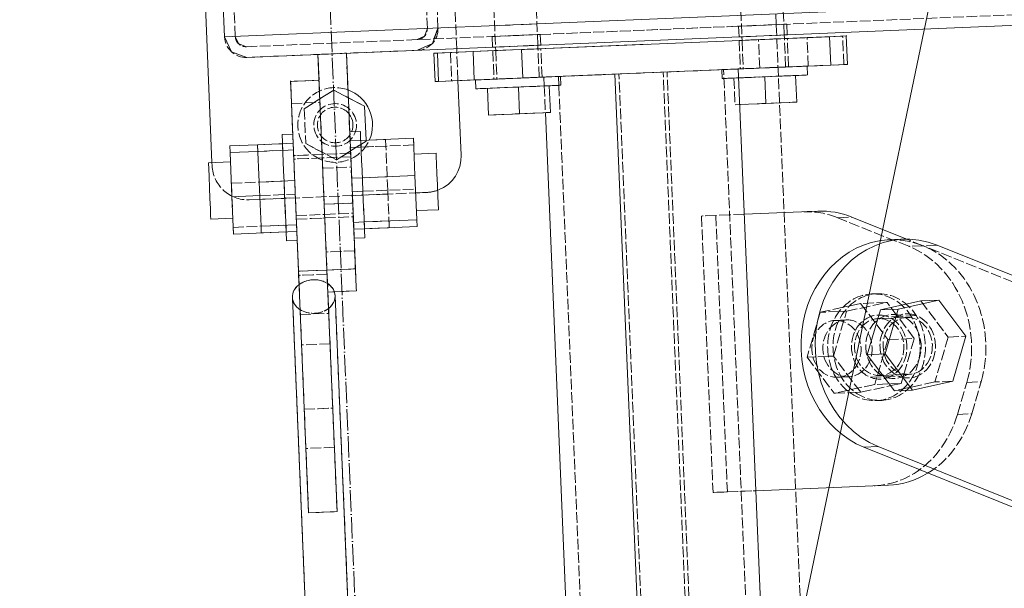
# Model space of a CAD drawing. Header units: millimetres. Extents: x -15129 to 9171, y -18789 to 5877.
# Tile 67 of 256: x -11658 to -11381, y -11837 to -11677. Entities that reach past the tile are written whole.
import ezdxf

# ---------------------------------------------------------------- set-up
doc = ezdxf.new("R2010")
doc.units = ezdxf.units.MM
doc.linetypes.add('ACAD_ISO02W100', pattern=[15, 12, -3])
doc.linetypes.add('ACAD_ISO04W100', pattern=[30, 24, -3, 0, -3])
for name, color, linetype in [('AS_Belki', 145, 'Continuous'), ('AS_Blachy', 30, 'Continuous'), ('AS_Kotwy', 9, 'Continuous'), ('AS_Sciany betonowe', 252, 'Continuous'), ('AS_Siatki', 72, 'Continuous'), ('AS_Sruby', 9, 'Continuous')]:
    doc.layers.add(name, color=color, linetype=linetype)

msp = doc.modelspace()

# ---------------------------------------------------------------- linework, layer by layer
at = {"color": 7, "lineweight": 13}
msp.add_line((-11447.81, -11891.14), (-11347.71, -11410.76), dxfattribs=at)
at = {"layer": 'AS_Belki', "color": 145, "linetype": 'Continuous', "lineweight": 13, "ltscale": 0.25}
for p, q in [((-9532.47, -11596.06), (-11600.42, -11682.31)), ((-11594.18, -11688.06), (-9538.21, -11602.31)), ((-11602.42, -11634.36), (-11600.42, -11682.31)), ((-11600.43, -11682.31), (-11598.49, -11686.48)), ((-11600.42, -11682.31), (-11598.49, -11686.48)), ((-11598.49, -11686.48), (-11594.18, -11688.06)), ((-11451.32, -12638.39), (-11490.76, -11692.75)), ((-11416.71, -12636.94), (-11456.15, -11691.31)), ((-11510.32, -11703.58), (-11471.86, -12625.93)), ((-11581.36, -11755.51), (-11569.64, -12036.44)), ((-11549.89, -12221.91), (-11569.36, -11755.01))]:
    msp.add_line(p, q, dxfattribs=at)
at = {"layer": 'AS_Belki', "color": 84, "linetype": 'ACAD_ISO02W100', "lineweight": 13, "ltscale": 0.25}
for p, q in [((-11594.3, -11685.06), (-9538.34, -11599.31)), ((-11545.47, -11631.98), (-11543.47, -11679.94)), ((-11542.48, -11631.86), (-11540.48, -11679.81)), ((-11540.48, -11679.81), (-11542.48, -11631.86)), ((-11597.43, -11682.19), (-11599.43, -11634.23)), ((-11543.47, -11679.94), (-11544.26, -11682.09)), ((-11540.48, -11679.81), (-11542.06, -11684.13)), ((-11541.59, -11682.86), (-11540.48, -11679.81)), ((-11512.68, -11678.65), (-11524.57, -11679.15)), ((-11511.74, -11681.62), (-11456.03, -11679.29)), ((-11455.33, -11679.26), (-11456.03, -11679.29)), ((-11456.03, -11679.29), (-11455.22, -11679.26)), ((-11456.03, -11679.29), (-11455.91, -11682.29)), ((-11455.33, -11679.26), (-11451.09, -11679.09)), ((-11455.22, -11679.26), (-11443.33, -11678.76)), ((-11452.77, -11679.16), (-11447.47, -11678.94)), ((-11447.47, -11678.94), (-11443.33, -11678.76)), ((-11443.33, -11678.76), (-11442.52, -11678.73)), ((-11443.22, -11678.76), (-11443.33, -11678.76)), ((-11442.52, -11678.73), (-11443.22, -11678.76)), ((-11442.39, -11681.73), (-11442.52, -11678.73)), ((-11597.43, -11682.19), (-11596.46, -11684.27)), ((-11596.46, -11684.27), (-11597.43, -11682.19)), ((-11544.26, -11682.09), (-11546.35, -11683.06)), ((-11525.25, -11682.18), (-11524.44, -11682.15)), ((-11524.56, -11682.15), (-11525.25, -11682.18)), ((-11525.25, -11682.18), (-11524.44, -11682.15)), ((-11525.25, -11682.18), (-11525.13, -11685.18)), ((-11524.56, -11682.15), (-11520.31, -11681.97)), ((-11524.44, -11682.15), (-11512.55, -11681.65)), ((-11520.31, -11681.97), (-11515, -11681.75)), ((-11515, -11681.75), (-11511.74, -11681.62)), ((-11515, -11681.75), (-11512.55, -11681.65)), ((-11512.55, -11681.65), (-11511.74, -11681.62)), ((-11512.44, -11681.65), (-11512.55, -11681.65)), ((-11511.74, -11681.62), (-11512.44, -11681.65)), ((-11511.62, -11684.62), (-11511.74, -11681.62)), ((-11455.91, -11682.29), (-11455.09, -11682.26)), ((-11455.21, -11682.26), (-11455.91, -11682.29)), ((-11450.96, -11682.09), (-11455.21, -11682.26)), ((-11455.09, -11682.26), (-11452.65, -11682.16)), ((-11447.34, -11681.93), (-11443.21, -11681.76)), ((-11445.65, -11681.86), (-11442.39, -11681.73)), ((-11443.21, -11681.76), (-11443.09, -11681.76)), ((-11443.09, -11681.76), (-11442.39, -11681.73)), ((-11596.46, -11684.27), (-11594.3, -11685.06)), ((-11594.31, -11685.06), (-11596.46, -11684.27)), ((-11542.06, -11684.13), (-11546.22, -11686.06)), ((-11546.22, -11686.06), (-11542.06, -11684.13)), ((-11542.06, -11684.13), (-11541.59, -11682.86)), ((-11525.13, -11685.18), (-11524.32, -11685.14)), ((-11524.43, -11685.15), (-11525.13, -11685.18)), ((-11520.18, -11684.97), (-11524.43, -11685.15)), ((-11524.32, -11685.14), (-11521.87, -11685.04)), ((-11521.87, -11685.04), (-11514.88, -11684.75)), ((-11516.56, -11684.82), (-11512.43, -11684.65)), ((-11514.88, -11684.75), (-11511.62, -11684.62)), ((-11512.43, -11684.65), (-11512.31, -11684.64)), ((-11511.62, -11684.62), (-11512.31, -11684.64)), ((-11594.18, -11688.06), (-11546.22, -11686.06)), ((-11490.76, -11692.75), (-11510.74, -11693.59)), ((-11506.64, -11693.42), (-11510.74, -11693.59)), ((-11510.74, -11693.59), (-11510.63, -11696.08)), ((-11476.13, -11692.14), (-11506.64, -11693.42)), ((-11489.66, -11692.71), (-11506.64, -11693.42)), ((-11506.64, -11693.42), (-11506.54, -11695.91)), ((-11450.23, -12638.34), (-11489.66, -11692.71)), ((-11456.25, -11691.32), (-11477.22, -11692.19)), ((-11437.79, -12637.82), (-11477.22, -11692.19)), ((-11436.7, -12637.78), (-11476.13, -11692.14)), ((-11420.81, -12637.12), (-11460.24, -11691.48)), ((-11456.15, -11691.31), (-11456.25, -11691.31)), ((-11510.63, -11696.08), (-11510.32, -11703.58)), ((-11506.54, -11695.91), (-11467.32, -12636.55)), ((-11581.35, -11755.51), (-11564.09, -12169.5)), ((-11556.5, -12063.48), (-11569.37, -11755.01))]:
    msp.add_line(p, q, dxfattribs=at)
for centre, start, end in [((-11546.47, -11680.06), 272.3883, 2.3883), ((-11594.43, -11682.06), 182.3883, 272.3883)]:
    msp.add_arc(centre, 3, start, end, dxfattribs=at)
at = {"layer": 'AS_Belki', "color": 84, "linetype": 'ACAD_ISO02W100', "lineweight": 13, "ltscale": 0.25, "extrusion": (1.31891e-14, -3.02669e-14, -1)}
msp.add_arc((11546.47, -11680.06), 6, 177.6117, 267.6117, dxfattribs=at)
at = {"layer": 'AS_Belki', "color": 84, "linetype": 'ACAD_ISO02W100', "lineweight": 13, "ltscale": 0.25, "extrusion": (-1.06677e-14, -3.36324e-14, -1)}
msp.add_arc((11594.43, -11682.06), 6, 267.6117, 357.6117, dxfattribs=at)
at = {"layer": 'AS_Belki', "color": 84, "linetype": 'ACAD_ISO02W100', "lineweight": 13, "ltscale": 0.25, "extrusion": (0.025739, -0.616949, 0.786582)}
msp.add_arc((-12055.31, -8858.9, 6954.46), 6, 180, 132.6447, dxfattribs=at)
at = {"layer": 'AS_Belki', "color": 84, "linetype": 'ACAD_ISO02W100', "lineweight": 13, "ltscale": 0.25, "extrusion": (-0.025724, 0.61695, 0.786582)}
for start, end in [(194.3284, 312.6449), (47.3552, 132.6448)]:
    msp.add_arc((12055.03, 8859.13, -6954.64), 6, start, end, dxfattribs=at)
at = {"layer": 'AS_Belki', "color": 145, "linetype": 'Continuous', "lineweight": 13, "ltscale": 0.25, "extrusion": (0.025739, -0.616949, 0.786582)}
msp.add_arc((-12055.31, -8858.9, 6954.46), 6, 132.6447, 180, dxfattribs=at)
at = {"layer": 'AS_Belki', "color": 145, "linetype": 'Continuous', "lineweight": 13, "ltscale": 0.25, "extrusion": (-0.025724, 0.61695, 0.786582)}
for start, end in [(312.6449, 47.3552), (132.6448, 194.3284)]:
    msp.add_arc((12055.03, 8859.13, -6954.64), 6, start, end, dxfattribs=at)
at = {"layer": 'AS_Blachy', "color": 145, "linetype": 'Continuous', "lineweight": 13, "ltscale": 0.25}
for p, q in [((-11608.92, -11598.6), (-11603.96, -11717.6)), ((-11430.46, -11682.23), (-11512.39, -11685.65)), ((-11436.8, -11682.5), (-11442.87, -11682.75)), ((-11426.81, -11682.08), (-11436.8, -11682.5)), ((-11425.81, -11682.04), (-11430.46, -11682.23)), ((-11430.13, -11690.22), (-11430.46, -11682.23)), ((-11425.48, -11690.03), (-11425.81, -11682.04)), ((-11516.99, -11685.84), (-11481.5, -11684.36)), ((-11455.17, -11683.26), (-11455.87, -11683.29)), ((-11455.41, -11683.27), (-11455.87, -11683.29)), ((-11455.17, -11683.26), (-11450.92, -11683.08)), ((-11450.92, -11683.08), (-11445.61, -11682.86)), ((-11442.35, -11682.73), (-11445.61, -11682.86)), ((-11442.87, -11682.75), (-11443.14, -11682.76)), ((-11443.05, -11682.76), (-11443.12, -11682.76)), ((-11442.35, -11682.73), (-11443.05, -11682.76)), ((-11574.19, -11687.22), (-11574.2, -11687.23)), ((-11574.2, -11687.23), (-11573.9, -11694.48)), ((-11572.43, -11729.31), (-11574.19, -11687.22)), ((-11566.19, -11686.89), (-11573.81, -11687.21)), ((-11566.19, -11686.89), (-11564.44, -11728.98)), ((-11536.97, -11686.67), (-11541.63, -11686.87)), ((-11541.63, -11686.87), (-11540.63, -11686.83)), ((-11541.63, -11686.87), (-11541.3, -11694.86)), ((-11540.63, -11686.83), (-11530.64, -11686.41)), ((-11540.63, -11686.83), (-11540.3, -11694.82)), ((-11524.27, -11686.14), (-11536.97, -11686.67)), ((-11535.19, -11686.6), (-11535.23, -11685.6)), ((-11530.64, -11686.41), (-11524.57, -11686.16)), ((-11530.64, -11686.41), (-11530.31, -11694.4)), ((-11525.09, -11686.18), (-11524.39, -11686.15)), ((-11525.09, -11686.18), (-11524.63, -11686.16)), ((-11524.57, -11686.16), (-11516.99, -11685.84)), ((-11524.39, -11686.15), (-11520.14, -11685.97)), ((-11516.99, -11685.84), (-11514.83, -11685.75)), ((-11516.99, -11685.84), (-11516.66, -11693.83)), ((-11511.57, -11685.61), (-11514.83, -11685.75)), ((-11512.27, -11685.64), (-11512.34, -11685.65)), ((-11512.27, -11685.64), (-11511.57, -11685.61)), ((-11516.66, -11693.83), (-11430.13, -11690.22)), ((-11430.13, -11690.22), (-11425.48, -11690.03)), ((-11581.85, -11695.71), (-11581.9, -11694.62)), ((-11581.88, -11694.82), (-11581.89, -11694.82)), ((-11573.88, -11694.48), (-11581.88, -11694.82)), ((-11581.73, -11698.45), (-11581.88, -11694.82)), ((-11581.63, -11701), (-11581.85, -11695.71)), ((-11541.3, -11694.86), (-11540.3, -11694.82)), ((-11540.3, -11694.82), (-11530.31, -11694.4)), ((-11533.98, -11715.57), (-11534.86, -11694.59)), ((-11530.31, -11694.4), (-11524.24, -11694.15)), ((-11524.24, -11694.15), (-11519.66, -11693.96)), ((-11519.66, -11693.96), (-11516.66, -11693.83)), ((-11581.41, -11706.07), (-11581.73, -11698.45)), ((-11581.16, -11712.17), (-11581.63, -11701)), ((-11581.63, -11701), (-11581.62, -11701)), ((-11580.97, -11716.5), (-11581.41, -11706.07)), ((-11580.49, -11728.16), (-11580.97, -11716.5)), ((-11580.02, -11739.27), (-11580.49, -11728.16)), ((-11572.43, -11729.31), (-11564.44, -11728.98)), ((-11571.66, -11747.82), (-11572.43, -11729.31)), ((-11564.44, -11728.98), (-11563.67, -11747.49)), ((-11433.74, -11731.25), (-11454.44, -11732.12)), ((-11407.67, -11739.59), (-11424.2, -11732.93)), ((-11579.5, -11752.01), (-11580.13, -11736.98)), ((-11579.65, -11748.15), (-11580.02, -11739.27)), ((-11410.28, -11739.17), (-11414.29, -11739.33)), ((-11310.01, -11777.2), (-11400.23, -11740.81)), ((-11579.65, -11748.15), (-11571.66, -11747.82)), ((-11576.82, -11816.02), (-11579.65, -11748.15)), ((-11571.66, -11747.82), (-11563.67, -11747.49)), ((-11568.83, -11815.68), (-11571.66, -11747.82)), ((-11563.67, -11747.49), (-11563.45, -11752.77)), ((-11571.4, -11754), (-11563.41, -11753.67)), ((-11563.45, -11752.77), (-11563.41, -11753.67)), ((-11420.83, -11797.58), (-11416.83, -11797.42)), ((-11420.83, -11797.58), (-11330.61, -11833.98)), ((-11326.6, -11833.81), (-11416.83, -11797.42)), ((-11451.2, -11809.8), (-11413.92, -11808.25)), ((-11576.82, -11816.02), (-11568.83, -11815.68))]:
    msp.add_line(p, q, dxfattribs=at)
at = {"layer": 'AS_Blachy', "color": 84, "linetype": 'ACAD_ISO02W100', "lineweight": 13, "ltscale": 0.25}
for p, q in [((-11535.23, -11685.6), (-11538.11, -11616.66)), ((-11535.23, -11685.6), (-11535.36, -11682.6)), ((-11436.47, -11690.49), (-11436.8, -11682.5)), ((-11425.67, -11682.03), (-11426.81, -11682.08)), ((-11426.47, -11690.07), (-11426.81, -11682.08)), ((-11425.81, -11682.04), (-11425.67, -11682.03)), ((-11455.87, -11683.29), (-11455.53, -11691.28)), ((-11452.61, -11683.15), (-11455.41, -11683.27)), ((-11450.45, -11683.06), (-11455.05, -11683.26)), ((-11452.61, -11683.16), (-11450.92, -11683.09)), ((-11443.14, -11682.76), (-11450.45, -11683.06)), ((-11450.11, -11691.06), (-11450.45, -11683.06)), ((-11443.12, -11682.76), (-11447.3, -11682.93)), ((-11442.02, -11690.72), (-11442.35, -11682.73)), ((-11574.2, -11687.23), (-11566.2, -11686.89)), ((-11574.2, -11687.23), (-11573.03, -11715.31)), ((-11566.19, -11686.89), (-11574.19, -11687.22)), ((-11570.19, -11687.06), (-11574.19, -11687.22)), ((-11573.82, -11687.21), (-11574.19, -11687.22)), ((-11566.2, -11686.89), (-11570.19, -11687.06)), ((-11566.2, -11686.89), (-11565.03, -11714.98)), ((-11536.97, -11686.67), (-11536.64, -11694.67)), ((-11534.86, -11694.59), (-11535.19, -11686.6)), ((-11534.86, -11694.59), (-11535.19, -11686.6)), ((-11525.09, -11686.18), (-11524.75, -11694.17)), ((-11521.83, -11686.04), (-11524.63, -11686.16)), ((-11512.39, -11685.65), (-11524.27, -11686.14)), ((-11516.52, -11685.82), (-11512.34, -11685.65)), ((-11511.24, -11693.61), (-11511.57, -11685.61)), ((-11445.28, -11690.86), (-11452.27, -11691.15)), ((-11442.79, -11690.75), (-11446.97, -11690.93)), ((-11445.28, -11690.86), (-11442.02, -11690.72)), ((-11442.53, -11690.74), (-11445.28, -11690.86)), ((-11442.79, -11690.75), (-11442.72, -11690.75)), ((-11442.02, -11690.72), (-11442.72, -11690.75)), ((-11441.99, -11690.72), (-11442.53, -11690.74)), ((-11436.47, -11690.49), (-11441.48, -11690.7)), ((-11426.47, -11690.07), (-11436.47, -11690.49)), ((-11425.48, -11690.03), (-11426.47, -11690.07)), ((-11514.5, -11693.74), (-11521.5, -11694.03)), ((-11516.19, -11693.81), (-11512.01, -11693.64)), ((-11514.5, -11693.74), (-11511.24, -11693.61)), ((-11511.94, -11693.64), (-11512.01, -11693.64)), ((-11511.94, -11693.64), (-11511.24, -11693.61)), ((-11454.83, -11691.25), (-11455.53, -11691.28)), ((-11455.07, -11691.26), (-11455.53, -11691.28)), ((-11452.27, -11691.15), (-11455.07, -11691.26)), ((-11454.83, -11691.25), (-11450.59, -11691.08)), ((-11581.88, -11694.82), (-11581.88, -11694.62)), ((-11577.91, -11694.65), (-11581.88, -11694.82)), ((-11573.9, -11694.48), (-11577.91, -11694.65)), ((-11541.3, -11694.86), (-11536.64, -11694.67)), ((-11536.64, -11694.67), (-11523.99, -11694.14)), ((-11524.75, -11694.17), (-11524.06, -11694.14)), ((-11524.75, -11694.17), (-11524.3, -11694.15)), ((-11521.5, -11694.03), (-11524.3, -11694.15)), ((-11524.06, -11694.14), (-11519.81, -11693.96)), ((-11523.94, -11694.14), (-11516.66, -11693.83)), ((-11581.62, -11701), (-11573.63, -11700.66)), ((-11581.62, -11701), (-11573.64, -11700.67)), ((-11573.03, -11715.31), (-11573.39, -11706.51)), ((-11580.13, -11736.98), (-11581.16, -11712.17)), ((-11581.01, -11715.65), (-11581.02, -11715.65)), ((-11573.02, -11715.31), (-11581.01, -11715.65)), ((-11577.14, -11715.49), (-11581.01, -11715.65)), ((-11573.03, -11715.31), (-11577.14, -11715.49)), ((-11573.06, -11715.31), (-11572.9, -11719.17)), ((-11573.03, -11715.31), (-11572.95, -11717.17)), ((-11573.02, -11715.31), (-11573.03, -11715.31)), ((-11565.03, -11714.98), (-11573.02, -11715.31)), ((-11565.02, -11714.98), (-11573.02, -11715.31)), ((-11564.99, -11715.97), (-11565.03, -11714.98)), ((-11565.03, -11714.98), (-11564.99, -11715.97)), ((-11603.96, -11717.6), (-11603.92, -11718.49)), ((-11603.96, -11717.6), (-11603.92, -11718.49)), ((-11572.7, -11723.17), (-11572.98, -11716.31)), ((-11572.95, -11717.17), (-11572.7, -11723.17)), ((-11564.87, -11718.84), (-11564.99, -11715.97)), ((-11572.87, -11719.17), (-11572.85, -11719.17)), ((-11572.85, -11719.17), (-11564.87, -11718.84)), ((-11572.85, -11719.17), (-11564.86, -11718.84)), ((-11564.71, -11722.83), (-11564.87, -11718.84)), ((-11572.7, -11723.17), (-11572.32, -11732.18)), ((-11572.32, -11732.18), (-11572.7, -11723.17)), ((-11564.71, -11722.83), (-11564.33, -11731.84)), ((-11593.51, -11728.07), (-11543.56, -11725.98)), ((-11564.54, -11726.86), (-11564.53, -11726.86)), ((-11564.53, -11726.86), (-11561.53, -11726.73)), ((-11561.53, -11726.73), (-11554.55, -11726.44)), ((-11546.74, -11726.11), (-11543.56, -11725.98)), ((-11590.5, -11727.94), (-11583.52, -11727.65)), ((-11583.52, -11727.65), (-11580.52, -11727.52)), ((-11580.52, -11727.52), (-11580.51, -11727.52)), ((-11572.53, -11727.19), (-11572.52, -11727.19)), ((-11572.44, -11729.31), (-11564.45, -11728.98)), ((-11572.32, -11732.18), (-11571.51, -11751.67)), ((-11564.29, -11732.84), (-11564.33, -11731.84)), ((-11564.33, -11731.84), (-11564.29, -11732.84)), ((-11458.54, -11732.29), (-11466.45, -11732.62)), ((-11462.44, -11732.45), (-11466.45, -11732.62)), ((-11458.54, -11732.29), (-11462.44, -11732.45)), ((-11462.44, -11732.45), (-11459.2, -11810.14)), ((-11454.44, -11732.12), (-11458.54, -11732.29)), ((-11433.74, -11731.25), (-11437.75, -11731.42)), ((-11580.27, -11733.5), (-11580.26, -11733.5)), ((-11580.26, -11733.5), (-11572.27, -11733.17)), ((-11580.26, -11733.5), (-11576, -11733.33)), ((-11576, -11733.33), (-11572.28, -11733.17)), ((-11572.28, -11733.17), (-11572.27, -11733.17)), ((-11572.27, -11733.17), (-11564.29, -11732.84)), ((-11572.27, -11733.17), (-11564.28, -11732.84)), ((-11564.29, -11732.84), (-11563.89, -11742.42)), ((-11466.45, -11732.62), (-11463.21, -11810.3)), ((-11428.2, -11733.09), (-11424.2, -11732.93)), ((-11408.24, -11741.14), (-11428.2, -11733.09)), ((-11571.88, -11742.75), (-11572.15, -11736.26)), ((-11404.24, -11740.98), (-11407.67, -11739.59)), ((-11571.87, -11742.75), (-11571.88, -11742.75)), ((-11563.89, -11742.42), (-11571.87, -11742.75)), ((-11563.88, -11742.42), (-11571.87, -11742.75)), ((-11563.89, -11742.42), (-11563.57, -11750.03)), ((-11404.24, -11740.98), (-11408.24, -11741.14)), ((-11400.23, -11740.81), (-11404.24, -11740.98)), ((-11326.69, -11772.26), (-11404.24, -11740.98)), ((-11571.67, -11747.82), (-11579.66, -11748.15)), ((-11571.61, -11748.97), (-11579.6, -11749.3)), ((-11571.62, -11748.97), (-11575.63, -11749.14)), ((-11571.67, -11747.82), (-11563.68, -11747.49)), ((-11571.51, -11751.67), (-11571.62, -11748.97)), ((-11571.62, -11748.97), (-11571.51, -11751.67)), ((-11571.15, -11759.97), (-11571.61, -11748.97)), ((-11579.62, -11749.3), (-11579.5, -11752.01)), ((-11579.6, -11749.3), (-11579.62, -11749.3)), ((-11575.63, -11749.14), (-11579.6, -11749.3)), ((-11571.51, -11751.67), (-11570.81, -11768.53)), ((-11571.16, -11759.97), (-11571.51, -11751.68)), ((-11571.48, -11752.04), (-11571.5, -11751.68)), ((-11563.57, -11750.03), (-11563.42, -11753.67)), ((-11578.8, -11768.86), (-11579.5, -11752.01)), ((-11571.41, -11754), (-11571.4, -11754)), ((-11571.4, -11754), (-11569.99, -11753.94)), ((-11569.98, -11753.94), (-11563.42, -11753.67)), ((-11579.15, -11760.31), (-11571.16, -11759.97)), ((-11579.15, -11760.31), (-11571.15, -11759.97)), ((-11410.05, -11760.79), (-11414.05, -11760.95)), ((-11406.04, -11760.62), (-11410.05, -11760.79)), ((-11578.04, -11786.94), (-11578.8, -11768.86)), ((-11570.81, -11768.53), (-11578.79, -11768.86)), ((-11570.8, -11768.53), (-11578.79, -11768.86)), ((-11570.81, -11768.53), (-11570.05, -11786.6)), ((-11419.03, -11777.94), (-11415.21, -11777.78)), ((-11415.21, -11777.78), (-11415.02, -11777.77)), ((-11415.02, -11777.77), (-11411.02, -11777.6)), ((-11394.57, -11788.37), (-11391.93, -11779.37)), ((-11391.93, -11779.37), (-11387.93, -11779.21)), ((-11390.56, -11788.2), (-11387.93, -11779.21)), ((-11578.04, -11786.94), (-11570.04, -11786.6)), ((-11578.04, -11786.94), (-11574.12, -11786.77)), ((-11577.59, -11797.94), (-11578.04, -11786.94)), ((-11574.12, -11786.77), (-11570.05, -11786.6)), ((-11570.05, -11786.6), (-11569.59, -11797.61)), ((-11394.57, -11788.37), (-11390.56, -11788.2)), ((-11576.83, -11816.02), (-11577.59, -11797.94)), ((-11569.59, -11797.61), (-11577.58, -11797.94)), ((-11569.58, -11797.61), (-11577.58, -11797.94)), ((-11569.59, -11797.61), (-11568.84, -11815.68)), ((-11568.83, -11815.68), (-11569.58, -11797.61)), ((-11463.21, -11810.3), (-11451.2, -11809.8)), ((-11455.3, -11809.97), (-11451.2, -11809.8)), ((-11413.92, -11808.25), (-11417.93, -11808.41)), ((-11459.2, -11810.14), (-11463.21, -11810.3)), ((-11459.2, -11810.14), (-11455.3, -11809.97)), ((-11576.83, -11816.02), (-11572.65, -11815.84)), ((-11572.65, -11815.84), (-11568.84, -11815.68))]:
    msp.add_line(p, q, dxfattribs=at)
msp.add_circle((-11569.37, -11707.04), 6, dxfattribs=at)
at = {"layer": 'AS_Blachy', "color": 84, "linetype": 'ACAD_ISO02W100', "lineweight": 13, "ltscale": 0.25, "extrusion": (0.500767, 0.020866, 0.865331)}
for centre in [(-11283.95, 10291.05, -5960.6), (-11283.95, 10287.58, -5958.59), (-11283.95, 10294.51, -5962.61)]:
    msp.add_circle(centre, 9, dxfattribs=at)
at = {"layer": 'AS_Blachy', "color": 145, "linetype": 'Continuous', "lineweight": 13, "ltscale": 0.25}
msp.add_arc((-11543.97, -11715.99), 10, 291.3755, 2.3883, dxfattribs=at)
at = {"layer": 'AS_Blachy', "color": 84, "linetype": 'ACAD_ISO02W100', "lineweight": 13, "ltscale": 0.25}
for centre, start, end in [((-11593.93, -11718.07), 182.3883, 272.3883), ((-11543.97, -11715.99), 272.3883, 291.3755)]:
    msp.add_arc(centre, 10, start, end, dxfattribs=at)
at = {"layer": 'AS_Blachy', "color": 84, "linetype": 'ACAD_ISO02W100', "lineweight": 13, "ltscale": 0.25, "extrusion": (0.500767, 0.020866, 0.865331)}
for centre, start, end in [((-11275.08, 10311.48, -5972.44), 338.6098, 0.002), ((-11283.95, 10291.05, -5960.6), 338.6098, 1.1098), ((-11283.95, 10294.51, -5962.61), 248.6098, 338.6098), ((-11283.95, 10291.05, -5960.6), 248.6098, 338.6098), ((-11292.83, 10297.12, -5964.12), 180.002, 248.6098), ((-11292.83, 10293.65, -5962.11), 205.2989, 248.6098)]:
    msp.add_arc(centre, 30, start, end, dxfattribs=at)
at = {"layer": 'AS_Blachy', "color": 145, "linetype": 'Continuous', "lineweight": 13, "ltscale": 0.25, "extrusion": (0.500767, 0.020866, 0.865331)}
for centre, start, end in [((-11275.08, 10308.01, -5970.43), 338.6098, 0.002), ((-11283.95, 10287.58, -5958.59), 338.6098, 158.6098), ((-11283.95, 10291.05, -5960.6), 1.1098, 158.6098), ((-11292.83, 10293.65, -5962.11), 180.002, 205.2989)]:
    msp.add_arc(centre, 30, start, end, dxfattribs=at)
at = {"layer": 'AS_Kotwy', "color": 84, "linetype": 'ACAD_ISO02W100', "lineweight": 13, "ltscale": 0.25}
for p, q in [((-11578.05, -11702.5), (-11569.78, -11697.25)), ((-11569.78, -11697.25), (-11573.67, -11699.72)), ((-11565.68, -11699.39), (-11569.78, -11697.25)), ((-11569.78, -11697.25), (-11561.09, -11701.79)), ((-11573.68, -11699.72), (-11578.05, -11702.5)), ((-11573.67, -11699.72), (-11573.68, -11699.72)), ((-11565.67, -11699.4), (-11565.68, -11699.39)), ((-11578.05, -11702.5), (-11577.64, -11712.29)), ((-11577.64, -11712.29), (-11573.05, -11714.69)), ((-11568.96, -11716.83), (-11577.64, -11712.29)), ((-11560.68, -11711.58), (-11568.96, -11716.83)), ((-11565.05, -11714.35), (-11562.12, -11712.5)), ((-11562.12, -11712.5), (-11560.68, -11711.58)), ((-11560.7, -11711.32), (-11560.68, -11711.58)), ((-11560.68, -11711.58), (-11560.7, -11711.32)), ((-11573.05, -11714.69), (-11573.04, -11714.7)), ((-11573.04, -11714.7), (-11571.95, -11715.27)), ((-11567.79, -11716.09), (-11566.11, -11715.03)), ((-11566.11, -11715.02), (-11565.06, -11714.36)), ((-11565.06, -11714.36), (-11565.05, -11714.35)), ((-11570.19, -11716.19), (-11568.96, -11716.83)), ((-11568.96, -11716.83), (-11567.79, -11716.09))]:
    msp.add_line(p, q, dxfattribs=at)
at = {"layer": 'AS_Kotwy', "color": 145, "linetype": 'Continuous', "lineweight": 13, "ltscale": 0.25}
for q in [(-11565.67, -11699.4), (-11560.7, -11711.32)]:
    msp.add_line((-11561.09, -11701.79), q, dxfattribs=at)
at = {"layer": 'AS_Kotwy', "color": 84, "linetype": 'ACAD_ISO02W100', "lineweight": 13, "ltscale": 0.25}
for radius, start, end in [(10.5, 69.9239, 336.0603), (5, 37.5185, 337.4393)]:
    msp.add_arc((-11569.37, -11707.04), radius, start, end, dxfattribs=at)
at = {"layer": 'AS_Kotwy', "color": 145, "linetype": 'Continuous', "lineweight": 13, "ltscale": 0.25}
for radius, start, end in [(10.5, 336.0629, 69.8883), (5, 337.4393, 37.5185)]:
    msp.add_arc((-11569.37, -11707.04), radius, start, end, dxfattribs=at)
at = {"layer": 'AS_Sciany betonowe', "color": 84, "linetype": 'ACAD_ISO02W100', "lineweight": 13, "ltscale": 0.25}
msp.add_line((-11445.46, -11678.85), (-11447.71, -11624.9), dxfattribs=at)
at = {"layer": 'AS_Sciany betonowe', "color": 145, "linetype": 'ACAD_ISO02W100', "lineweight": 13, "ltscale": 0.25}
msp.add_line((-11238.12, -16650.19), (-11445.46, -11678.85), dxfattribs=at)
at = {"layer": 'AS_Siatki', "color": 20, "linetype": 'ACAD_ISO04W100', "lineweight": 13, "ltscale": 0.25}
msp.add_line((-11347.6, -17024.7), (-12017.05, -973.9), dxfattribs=at)
at = {"layer": 'AS_Sruby', "color": 84, "linetype": 'ACAD_ISO02W100', "lineweight": 13, "ltscale": 0.25}
for p, q in [((-11443.21, -11681.76), (-11445.71, -11621.81)), ((-11457.59, -11622.31), (-11455.09, -11682.26)), ((-11526.82, -11625.2), (-11524.32, -11685.14)), ((-11512.43, -11684.65), (-11514.93, -11624.7)), ((-11455.05, -11683.26), (-11454.72, -11691.25)), ((-11442.83, -11690.75), (-11443.17, -11682.76)), ((-11524.27, -11686.14), (-11523.94, -11694.14)), ((-11512.05, -11693.64), (-11512.39, -11685.65)), ((-11447.21, -11690.94), (-11450.34, -11691.07)), ((-11450.33, -11691.07), (-11447.22, -11690.94)), ((-11445.67, -11690.87), (-11447.99, -11690.97)), ((-11445.78, -11690.88), (-11447.99, -11690.97)), ((-11447.22, -11690.94), (-11445.13, -11690.85)), ((-11447.21, -11690.94), (-11444.92, -11690.84)), ((-11445.78, -11690.88), (-11444.02, -11690.8)), ((-11443.47, -11690.78), (-11445.67, -11690.87)), ((-11445.13, -11690.85), (-11443.58, -11690.79)), ((-11444.92, -11690.84), (-11442.78, -11690.75)), ((-11444.02, -11690.8), (-11442.99, -11690.76)), ((-11443.58, -11690.79), (-11442.83, -11690.75)), ((-11443.47, -11690.78), (-11442.81, -11690.75)), ((-11442.99, -11690.76), (-11442.83, -11690.75)), ((-11441.99, -11690.72), (-11442.81, -11690.75)), ((-11440.87, -11690.67), (-11442.78, -11690.75)), ((-11441.48, -11690.7), (-11441.99, -11690.72)), ((-11439.76, -11690.63), (-11441.48, -11690.7)), ((-11439.26, -11690.61), (-11440.87, -11690.67)), ((-11438.39, -11690.57), (-11439.76, -11690.63)), ((-11438.02, -11690.55), (-11439.26, -11690.61)), ((-11437.42, -11690.53), (-11438.39, -11690.57)), ((-11437.19, -11690.52), (-11438.02, -11690.55)), ((-11436.89, -11690.51), (-11437.42, -11690.53)), ((-11436.81, -11690.5), (-11437.19, -11690.52)), ((-11436.81, -11690.5), (-11436.89, -11690.51)), ((-11515, -11693.76), (-11517.22, -11693.86)), ((-11514.89, -11693.76), (-11517.21, -11693.86)), ((-11516.45, -11693.82), (-11514.35, -11693.74)), ((-11516.43, -11693.82), (-11514.14, -11693.73)), ((-11515, -11693.76), (-11513.24, -11693.69)), ((-11512.69, -11693.67), (-11514.89, -11693.76)), ((-11514.35, -11693.74), (-11512.81, -11693.67)), ((-11514.14, -11693.73), (-11512, -11693.64)), ((-11513.24, -11693.69), (-11512.21, -11693.65)), ((-11512.81, -11693.67), (-11512.05, -11693.64)), ((-11512.03, -11693.64), (-11512.69, -11693.67)), ((-11512.21, -11693.65), (-11512.05, -11693.64)), ((-11511.22, -11693.61), (-11512.03, -11693.64)), ((-11510.09, -11693.56), (-11512, -11693.64)), ((-11510.7, -11693.58), (-11511.22, -11693.61)), ((-11508.98, -11693.51), (-11510.7, -11693.58)), ((-11508.49, -11693.49), (-11510.09, -11693.56)), ((-11507.61, -11693.46), (-11508.98, -11693.51)), ((-11507.24, -11693.44), (-11508.49, -11693.49)), ((-11506.64, -11693.42), (-11507.61, -11693.46)), ((-11506.42, -11693.41), (-11507.24, -11693.44)), ((-11506.11, -11693.39), (-11506.64, -11693.42)), ((-11506.03, -11693.39), (-11506.42, -11693.41)), ((-11506.03, -11693.39), (-11506.11, -11693.39)), ((-11460.36, -11691.48), (-11460.74, -11691.5)), ((-11460.74, -11691.5), (-11460.64, -11694)), ((-11460.66, -11691.5), (-11460.74, -11691.5)), ((-11460.13, -11691.48), (-11460.66, -11691.5)), ((-11459.53, -11691.45), (-11460.36, -11691.48)), ((-11459.16, -11691.43), (-11460.13, -11691.48)), ((-11458.29, -11691.4), (-11459.53, -11691.45)), ((-11457.79, -11691.38), (-11459.16, -11691.43)), ((-11456.68, -11691.33), (-11458.29, -11691.4)), ((-11456.07, -11691.31), (-11457.79, -11691.38)), ((-11455.56, -11691.28), (-11456.68, -11691.33)), ((-11456.58, -11693.83), (-11454.67, -11693.75)), ((-11454.08, -11691.22), (-11456.07, -11691.31)), ((-11440.01, -11693.14), (-11456.04, -11693.81)), ((-11448.67, -11693.5), (-11456.04, -11693.81)), ((-11454.77, -11691.25), (-11455.56, -11691.28)), ((-11454.72, -11691.25), (-11452.63, -11691.16)), ((-11454.72, -11691.25), (-11453.97, -11691.22)), ((-11454.72, -11691.25), (-11454.57, -11691.24)), ((-11452.53, -11693.66), (-11454.67, -11693.75)), ((-11454.57, -11691.24), (-11453.53, -11691.2)), ((-11451.88, -11691.13), (-11454.08, -11691.22)), ((-11453.97, -11691.22), (-11452.43, -11691.15)), ((-11453.53, -11691.2), (-11451.77, -11691.13)), ((-11452.63, -11691.16), (-11450.34, -11691.07)), ((-11452.53, -11693.66), (-11450.24, -11693.56)), ((-11452.43, -11691.15), (-11450.33, -11691.07)), ((-11449.56, -11691.03), (-11451.88, -11691.13)), ((-11449.56, -11691.03), (-11451.77, -11691.13)), ((-11450.24, -11693.57), (-11449.46, -11693.53)), ((-11440.01, -11693.14), (-11448.67, -11693.5)), ((-11447.89, -11693.47), (-11445.57, -11693.37)), ((-11445.57, -11693.37), (-11443.37, -11693.28)), ((-11441.37, -11693.2), (-11443.37, -11693.28)), ((-11441.37, -11693.2), (-11439.66, -11693.12)), ((-11439.66, -11693.12), (-11438.29, -11693.07)), ((-11438.29, -11693.07), (-11437.32, -11693.03)), ((-11437.32, -11693.03), (-11436.78, -11693)), ((-11436.78, -11693), (-11436.71, -11693)), ((-11529.58, -11694.37), (-11529.96, -11694.39)), ((-11529.88, -11694.38), (-11529.96, -11694.39)), ((-11529.35, -11694.36), (-11529.88, -11694.38)), ((-11528.75, -11694.34), (-11529.58, -11694.37)), ((-11528.38, -11694.32), (-11529.35, -11694.36)), ((-11527.51, -11694.29), (-11528.75, -11694.34)), ((-11527.01, -11694.26), (-11528.38, -11694.32)), ((-11525.9, -11694.22), (-11527.51, -11694.29)), ((-11525.3, -11694.19), (-11527.01, -11694.26)), ((-11517.89, -11696.39), (-11526.56, -11696.75)), ((-11524.79, -11694.17), (-11525.9, -11694.22)), ((-11523.3, -11694.11), (-11525.3, -11694.19)), ((-11523.99, -11694.14), (-11524.79, -11694.17)), ((-11523.99, -11694.14), (-11523.94, -11694.14)), ((-11523.94, -11694.14), (-11521.85, -11694.05)), ((-11523.94, -11694.14), (-11523.19, -11694.11)), ((-11523.94, -11694.14), (-11523.79, -11694.13)), ((-11523.79, -11694.13), (-11522.75, -11694.09)), ((-11521.1, -11694.02), (-11523.3, -11694.11)), ((-11517.89, -11696.39), (-11523.2, -11696.61)), ((-11523.19, -11694.11), (-11521.65, -11694.04)), ((-11522.75, -11694.09), (-11520.99, -11694.01)), ((-11521.85, -11694.05), (-11519.56, -11693.95)), ((-11521.75, -11696.55), (-11519.46, -11696.45)), ((-11521.65, -11694.04), (-11519.55, -11693.95)), ((-11518.78, -11693.92), (-11521.1, -11694.02)), ((-11518.78, -11693.92), (-11520.99, -11694.01)), ((-11516.43, -11693.82), (-11519.56, -11693.95)), ((-11519.55, -11693.95), (-11516.45, -11693.82)), ((-11519.46, -11696.45), (-11518.68, -11696.42)), ((-11509.23, -11696.03), (-11517.89, -11696.39)), ((-11509.23, -11696.03), (-11517.89, -11696.39)), ((-11517.11, -11696.35), (-11514.79, -11696.26)), ((-11514.79, -11696.26), (-11512.59, -11696.17)), ((-11510.59, -11696.08), (-11512.59, -11696.17)), ((-11510.59, -11696.08), (-11508.88, -11696.01)), ((-11508.88, -11696.01), (-11507.51, -11695.95)), ((-11507.51, -11695.95), (-11506.54, -11695.91)), ((-11506.54, -11695.91), (-11506.01, -11695.89)), ((-11506.01, -11695.89), (-11505.93, -11695.89)), ((-11460.64, -11694), (-11460.25, -11693.98)), ((-11460.64, -11694), (-11460.56, -11694)), ((-11460.56, -11694), (-11460.17, -11693.98)), ((-11460.25, -11693.98), (-11459.42, -11693.95)), ((-11460.17, -11693.98), (-11460.02, -11693.97)), ((-11460.02, -11693.97), (-11459.05, -11693.93)), ((-11459.42, -11693.95), (-11458.18, -11693.9)), ((-11459.05, -11693.93), (-11457.69, -11693.88)), ((-11458.18, -11693.9), (-11456.58, -11693.83)), ((-11457.69, -11693.88), (-11456.05, -11693.81)), ((-11456.04, -11693.81), (-11457.34, -11693.86)), ((-11456.04, -11693.81), (-11457.34, -11693.86)), ((-11457.34, -11693.86), (-11457.02, -11701.35)), ((-11529.86, -11696.89), (-11529.47, -11696.87)), ((-11529.47, -11696.87), (-11528.65, -11696.84)), ((-11528.65, -11696.84), (-11527.41, -11696.78)), ((-11527.41, -11696.78), (-11525.8, -11696.72)), ((-11525.19, -11696.69), (-11526.56, -11696.75)), ((-11525.8, -11696.72), (-11523.89, -11696.64)), ((-11521.75, -11696.55), (-11523.89, -11696.64)), ((-11457.02, -11701.35), (-11448.36, -11700.99)), ((-11457.02, -11701.35), (-11455.73, -11701.3)), ((-11448.36, -11700.99), (-11439.69, -11700.63)), ((-11526.25, -11704.24), (-11517.58, -11703.88)), ((-11517.58, -11703.88), (-11508.92, -11703.52)), ((-11598.95, -11712.92), (-11598.87, -11714.81)), ((-11584.16, -11712.3), (-11591.14, -11712.59)), ((-11591.14, -11712.59), (-11591.07, -11714.48)), ((-11584.14, -11712.91), (-11584.16, -11712.24)), ((-11584.08, -11714.19), (-11584.16, -11712.3)), ((-11584.05, -11714.94), (-11584.14, -11712.91)), ((-11581.07, -11714.06), (-11581.15, -11712.17)), ((-11565.1, -11713.4), (-11565.18, -11711.51)), ((-11565.17, -11711.51), (-11565.18, -11711.51)), ((-11562.17, -11711.38), (-11565.17, -11711.51)), ((-11562.17, -11711.38), (-11562.09, -11713.27)), ((-11547.3, -11712.66), (-11562.09, -11713.27)), ((-11555.11, -11712.98), (-11562.09, -11713.27)), ((-11555.11, -11712.98), (-11555.19, -11711.09)), ((-11555.11, -11712.98), (-11555.19, -11711.09)), ((-11554.59, -11725.38), (-11555.11, -11712.98)), ((-11547.3, -11712.66), (-11547.38, -11710.77)), ((-11581.07, -11714.06), (-11591.07, -11714.48)), ((-11584.08, -11714.19), (-11591.07, -11714.48)), ((-11583.95, -11717.35), (-11584.05, -11714.94)), ((-11565.03, -11714.98), (-11565.1, -11713.4)), ((-11565.09, -11713.4), (-11565.1, -11713.4)), ((-11562.09, -11713.27), (-11565.09, -11713.4)), ((-11583.84, -11720.04), (-11583.95, -11717.35)), ((-11580.97, -11716.64), (-11580.98, -11716.64)), ((-11572.97, -11716.31), (-11580.97, -11716.64)), ((-11577.06, -11716.48), (-11580.97, -11716.64)), ((-11572.98, -11716.31), (-11577.06, -11716.48)), ((-11572.97, -11716.31), (-11572.98, -11716.31)), ((-11564.99, -11715.97), (-11572.97, -11716.31)), ((-11564.98, -11715.97), (-11572.97, -11716.31)), ((-11564.99, -11715.97), (-11564.71, -11722.83)), ((-11561.94, -11716.88), (-11561.92, -11717.31)), ((-11583.72, -11722.91), (-11583.84, -11720.04)), ((-11598.51, -11723.43), (-11583.72, -11722.81)), ((-11598.51, -11723.43), (-11597.99, -11735.83)), ((-11583.6, -11725.85), (-11583.72, -11722.91)), ((-11583.57, -11726.59), (-11583.71, -11723.1)), ((-11564.74, -11722.02), (-11554.75, -11721.6)), ((-11561.73, -11721.89), (-11561.72, -11722.19)), ((-11590.55, -11726.88), (-11580.56, -11726.47)), ((-11590.55, -11726.88), (-11583.57, -11726.59)), ((-11583.48, -11728.74), (-11583.6, -11725.85)), ((-11583.32, -11732.4), (-11583.57, -11726.59)), ((-11564.58, -11725.8), (-11564.57, -11725.8)), ((-11564.57, -11725.8), (-11561.57, -11725.67)), ((-11561.57, -11725.67), (-11546.79, -11725.06)), ((-11561.57, -11725.67), (-11554.59, -11725.38)), ((-11554.15, -11735.89), (-11554.59, -11725.38)), ((-11583.36, -11731.48), (-11583.48, -11728.74)), ((-11583.26, -11733.95), (-11583.36, -11731.48)), ((-11583.13, -11737.1), (-11583.32, -11732.4)), ((-11580.2, -11735.09), (-11580.36, -11731.22)), ((-11580.31, -11732.51), (-11572.32, -11732.18)), ((-11580.31, -11732.51), (-11572.31, -11732.18)), ((-11572.32, -11732.18), (-11572.31, -11732.18)), ((-11572.31, -11732.18), (-11564.33, -11731.84)), ((-11572.31, -11732.18), (-11564.32, -11731.84)), ((-11561.38, -11730.34), (-11561.3, -11732.24)), ((-11597.99, -11735.83), (-11583.21, -11735.21)), ((-11583.17, -11736.08), (-11583.26, -11733.95)), ((-11583.13, -11737.1), (-11583.21, -11735.21)), ((-11580.32, -11732.51), (-11580.31, -11732.51)), ((-11580.12, -11736.98), (-11580.2, -11735.09)), ((-11564.22, -11734.42), (-11554.23, -11734)), ((-11564.14, -11736.31), (-11564.22, -11734.42)), ((-11561.21, -11734.29), (-11561.14, -11736.19)), ((-11554.15, -11735.89), (-11554.23, -11734)), ((-11546.35, -11735.57), (-11546.43, -11733.68)), ((-11597.99, -11735.83), (-11597.91, -11737.72)), ((-11590.19, -11735.5), (-11590.11, -11737.39)), ((-11583.12, -11737.16), (-11583.17, -11736.08)), ((-11564.14, -11736.31), (-11564.13, -11736.31)), ((-11564.13, -11736.31), (-11561.14, -11736.19)), ((-11561.14, -11736.19), (-11554.15, -11735.89)), ((-11417.42, -11754.47), (-11418.92, -11754.54)), ((-11421.76, -11757.2), (-11426.67, -11758.27)), ((-11425.69, -11759.37), (-11414.34, -11756.89)), ((-11414.34, -11756.89), (-11421.76, -11757.2)), ((-11421.76, -11757.2), (-11414.1, -11767.34)), ((-11411.36, -11760.84), (-11414.34, -11756.89)), ((-11404.83, -11756.49), (-11397.18, -11766.64)), ((-11433.11, -11759.68), (-11436.8, -11772.29)), ((-11426.67, -11758.27), (-11433.11, -11759.68)), ((-11427.77, -11759.45), (-11433.11, -11759.68)), ((-11429.39, -11771.99), (-11425.69, -11759.37)), ((-11425.69, -11759.37), (-11427.77, -11759.45)), ((-11425.92, -11761.83), (-11429.03, -11761.96)), ((-11416.91, -11761.46), (-11417.01, -11761.46)), ((-11416.19, -11761.43), (-11416.91, -11761.46)), ((-11409, -11761.13), (-11416.19, -11761.43)), ((-11411.34, -11760.87), (-11411.36, -11760.84)), ((-11411.28, -11760.96), (-11411.34, -11760.87)), ((-11406.69, -11767.03), (-11411.28, -11760.96)), ((-11414.1, -11767.34), (-11417.8, -11779.96)), ((-11414.1, -11767.34), (-11406.69, -11767.03)), ((-11409.66, -11777.17), (-11406.69, -11767.03)), ((-11397.18, -11766.64), (-11400.88, -11779.25)), ((-11397.18, -11766.64), (-11392.17, -11766.43)), ((-11430.75, -11772.04), (-11436.8, -11772.29)), ((-11436.8, -11772.29), (-11429.15, -11782.44)), ((-11429.39, -11771.99), (-11430.75, -11772.04)), ((-11421.74, -11782.13), (-11429.39, -11771.99)), ((-11428.09, -11777.93), (-11424.99, -11777.8)), ((-11416.07, -11777.43), (-11415.49, -11777.41)), ((-11415.49, -11777.41), (-11415.38, -11777.4)), ((-11415.38, -11777.4), (-11411.38, -11777.24)), ((-11400.88, -11779.25), (-11412.23, -11781.73)), ((-11411.38, -11777.24), (-11408.06, -11777.1)), ((-11410.39, -11779.65), (-11409.74, -11777.43)), ((-11409.74, -11777.43), (-11409.66, -11777.17)), ((-11395.87, -11779.05), (-11400.88, -11779.25)), ((-11417.8, -11779.96), (-11429.15, -11782.44)), ((-11429.15, -11782.44), (-11424.71, -11782.25)), ((-11424.71, -11782.25), (-11421.74, -11782.13)), ((-11421.74, -11782.13), (-11413.32, -11780.29)), ((-11410.39, -11779.65), (-11417.8, -11779.96)), ((-11413.32, -11780.29), (-11410.39, -11779.65)), ((-11417.17, -11784.48), (-11415.67, -11784.42))]:
    msp.add_line(p, q, dxfattribs=at)
at = {"layer": 'AS_Sruby', "color": 145, "linetype": 'Continuous', "lineweight": 13, "ltscale": 0.25}
for p, q in [((-11455.09, -11682.26), (-11455.05, -11683.26)), ((-11443.17, -11682.76), (-11443.21, -11681.76)), ((-11524.32, -11685.14), (-11524.27, -11686.14)), ((-11512.39, -11685.65), (-11512.43, -11684.65)), ((-11436.71, -11693), (-11436.81, -11690.5)), ((-11505.93, -11695.89), (-11506.03, -11693.39)), ((-11453.97, -11693.72), (-11455.97, -11693.8)), ((-11453.97, -11693.72), (-11451.77, -11693.63)), ((-11451.77, -11693.63), (-11449.46, -11693.53)), ((-11449.46, -11693.53), (-11447.11, -11693.43)), ((-11448.36, -11700.99), (-11448.67, -11693.5)), ((-11447.11, -11693.43), (-11444.82, -11693.34)), ((-11442.68, -11693.25), (-11444.82, -11693.34)), ((-11442.68, -11693.25), (-11440.77, -11693.17)), ((-11440.77, -11693.17), (-11439.16, -11693.1)), ((-11439.69, -11700.63), (-11440.01, -11693.14)), ((-11439.16, -11693.1), (-11437.92, -11693.05)), ((-11437.92, -11693.05), (-11437.09, -11693.02)), ((-11437.09, -11693.02), (-11436.71, -11693)), ((-11529.96, -11694.39), (-11529.86, -11696.89)), ((-11523.2, -11696.61), (-11521, -11696.52)), ((-11521, -11696.52), (-11518.68, -11696.42)), ((-11518.68, -11696.42), (-11516.33, -11696.32)), ((-11517.58, -11703.88), (-11517.89, -11696.39)), ((-11516.33, -11696.32), (-11514.04, -11696.23)), ((-11511.9, -11696.14), (-11514.04, -11696.23)), ((-11511.9, -11696.14), (-11509.99, -11696.06)), ((-11509.99, -11696.06), (-11508.38, -11695.99)), ((-11508.92, -11703.52), (-11509.23, -11696.03)), ((-11508.38, -11695.99), (-11507.14, -11695.94)), ((-11507.14, -11695.94), (-11506.31, -11695.9)), ((-11506.31, -11695.9), (-11505.93, -11695.89)), ((-11456.05, -11693.81), (-11455.97, -11693.8)), ((-11529.86, -11696.89), (-11529.78, -11696.88)), ((-11529.78, -11696.88), (-11529.25, -11696.86)), ((-11529.25, -11696.86), (-11528.28, -11696.82)), ((-11528.28, -11696.82), (-11526.91, -11696.76)), ((-11526.91, -11696.76), (-11525.19, -11696.69)), ((-11526.25, -11704.24), (-11526.56, -11696.75)), ((-11523.2, -11696.61), (-11525.19, -11696.69)), ((-11455.73, -11701.3), (-11448.36, -11700.99)), ((-11448.36, -11700.99), (-11439.69, -11700.63)), ((-11526.25, -11704.24), (-11517.58, -11703.88)), ((-11517.58, -11703.88), (-11508.92, -11703.52)), ((-11581.27, -11709.63), (-11584.27, -11709.76)), ((-11584.25, -11710.27), (-11584.27, -11709.76)), ((-11584.2, -11711.33), (-11584.25, -11710.27)), ((-11562.28, -11708.84), (-11565.27, -11708.97)), ((-11562.28, -11708.84), (-11562.27, -11708.9)), ((-11562.27, -11708.9), (-11562.25, -11709.54)), ((-11562.25, -11709.54), (-11562.2, -11710.72)), ((-11591.14, -11712.59), (-11598.95, -11712.92)), ((-11598.95, -11712.92), (-11598.87, -11714.81)), ((-11581.15, -11712.17), (-11591.14, -11712.59)), ((-11591.14, -11712.59), (-11590.71, -11723.1)), ((-11584.16, -11712.24), (-11584.2, -11711.33)), ((-11562.2, -11710.72), (-11562.13, -11712.41)), ((-11547.38, -11710.77), (-11562.17, -11711.38)), ((-11555.19, -11711.09), (-11562.17, -11711.38)), ((-11562.13, -11712.41), (-11562.04, -11714.53)), ((-11546.94, -11721.28), (-11547.38, -11710.77)), ((-11591.07, -11714.48), (-11598.87, -11714.81)), ((-11598.87, -11714.81), (-11598.35, -11727.21)), ((-11562.04, -11714.53), (-11561.94, -11717.01)), ((-11541, -11714.97), (-11547.2, -11715.23)), ((-11540.96, -11715.94), (-11541, -11714.97)), ((-11598.76, -11717.38), (-11604.96, -11717.64)), ((-11604.96, -11717.64), (-11604.95, -11717.88)), ((-11604.95, -11717.88), (-11604.89, -11719.29)), ((-11561.94, -11717.01), (-11561.82, -11719.74)), ((-11540.88, -11717.97), (-11540.96, -11715.94)), ((-11540.76, -11720.75), (-11540.88, -11717.97)), ((-11604.89, -11719.29), (-11604.79, -11721.66)), ((-11561.82, -11719.74), (-11561.7, -11722.64)), ((-11561.73, -11721.89), (-11546.94, -11721.28)), ((-11546.43, -11733.68), (-11546.94, -11721.28)), ((-11540.63, -11723.86), (-11540.76, -11720.75)), ((-11604.79, -11721.66), (-11604.67, -11724.62)), ((-11590.71, -11723.1), (-11580.71, -11722.68)), ((-11590.71, -11723.1), (-11590.19, -11735.5)), ((-11561.7, -11722.64), (-11561.58, -11725.58)), ((-11540.51, -11726.83), (-11540.63, -11723.86)), ((-11604.67, -11724.62), (-11604.54, -11727.73)), ((-11598.35, -11727.21), (-11590.55, -11726.88)), ((-11561.58, -11725.58), (-11561.46, -11728.44)), ((-11540.41, -11729.2), (-11540.51, -11726.83)), ((-11604.54, -11727.73), (-11604.42, -11730.51)), ((-11598.35, -11727.21), (-11597.91, -11737.72)), ((-11561.46, -11728.44), (-11561.35, -11731.13)), ((-11540.35, -11730.61), (-11540.41, -11729.2)), ((-11604.42, -11730.51), (-11604.34, -11732.54)), ((-11561.35, -11731.13), (-11561.25, -11733.54)), ((-11546.53, -11731.1), (-11540.34, -11730.84)), ((-11540.34, -11730.84), (-11540.35, -11730.61)), ((-11604.34, -11732.54), (-11604.29, -11733.51)), ((-11604.29, -11733.51), (-11598.1, -11733.25)), ((-11590.19, -11735.5), (-11580.2, -11735.09)), ((-11561.25, -11733.54), (-11561.16, -11735.57)), ((-11561.21, -11734.29), (-11546.43, -11733.68)), ((-11546.35, -11735.57), (-11546.43, -11733.68)), ((-11597.91, -11737.72), (-11583.13, -11737.1)), ((-11590.19, -11735.5), (-11590.11, -11737.39)), ((-11590.11, -11737.39), (-11580.12, -11736.98)), ((-11583.1, -11737.76), (-11583.12, -11737.16)), ((-11583.05, -11738.94), (-11583.1, -11737.76)), ((-11561.16, -11735.57), (-11561.1, -11737.15)), ((-11561.14, -11736.19), (-11546.35, -11735.57)), ((-11561.1, -11737.15), (-11561.05, -11738.22)), ((-11583.02, -11739.58), (-11583.05, -11738.94)), ((-11583.02, -11739.64), (-11580.02, -11739.52)), ((-11583.02, -11739.64), (-11583.02, -11739.58)), ((-11564.03, -11738.85), (-11561.03, -11738.73)), ((-11561.05, -11738.22), (-11561.03, -11738.73)), ((-11404.83, -11756.49), (-11416.18, -11758.97)), ((-11411.17, -11758.76), (-11399.82, -11756.29)), ((-11399.82, -11756.29), (-11404.83, -11756.49)), ((-11392.17, -11766.43), (-11399.82, -11756.29)), ((-11416.18, -11758.97), (-11419.88, -11771.59)), ((-11411.17, -11758.76), (-11416.18, -11758.97)), ((-11414.87, -11771.38), (-11411.17, -11758.76)), ((-11395.87, -11779.05), (-11392.17, -11766.43)), ((-11414.87, -11771.38), (-11419.88, -11771.59)), ((-11419.88, -11771.59), (-11412.23, -11781.73)), ((-11407.22, -11781.52), (-11414.87, -11771.38)), ((-11407.22, -11781.52), (-11395.87, -11779.05)), ((-11412.23, -11781.73), (-11407.22, -11781.52))]:
    msp.add_line(p, q, dxfattribs=at)
at = {"layer": 'AS_Sruby', "color": 84, "linetype": 'ACAD_ISO02W100', "lineweight": 13, "ltscale": 0.25, "extrusion": (0.500767, 0.020866, 0.865331)}
for centre, radius in [((-11283.95, 10295.82, -5963.36), 15), ((-11283.95, 10294.51, -5962.61), 15), ((-11283.95, 10304.92, -5968.64), 8), ((-11283.95, 10302.23, -5967.08), 8), ((-11283.95, 10294.51, -5962.61), 8), ((-11283.95, 10287.58, -5958.59), 8)]:
    msp.add_circle(centre, radius, dxfattribs=at)

doc.saveas('drawing.dxf')
